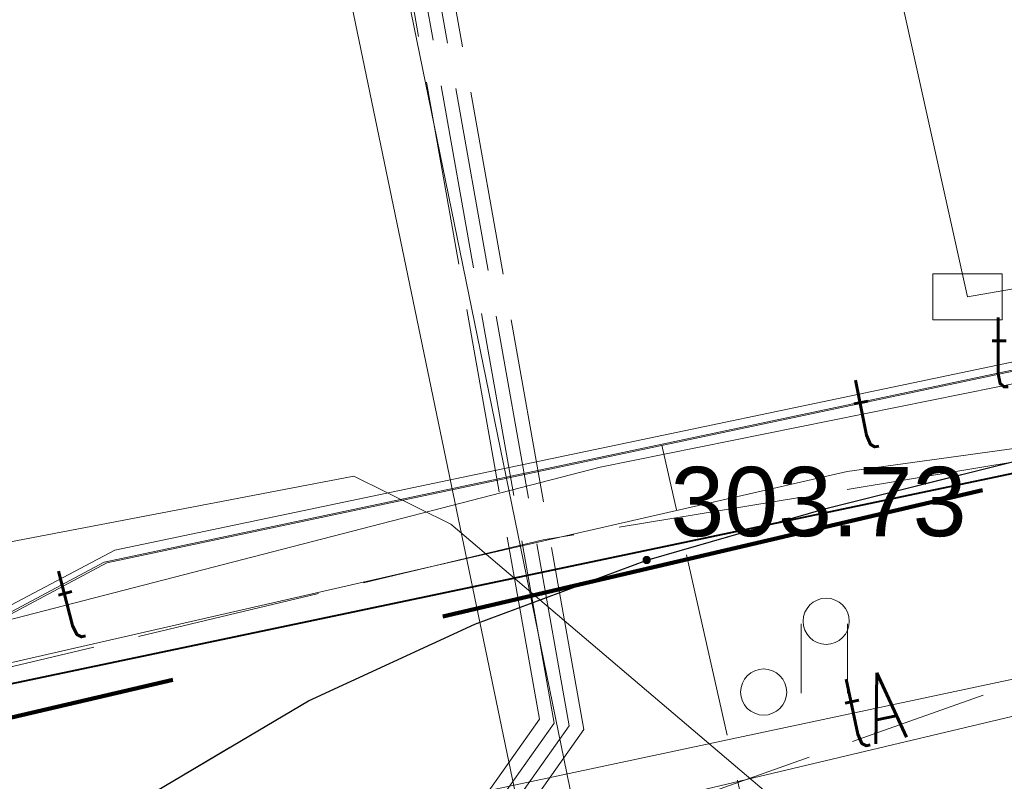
# Model space of a CAD drawing. Header units: metres. Extents: x 6567600 to 13135881, y 5574237 to 11149086.
# Tile 60 of 120: x 6567833 to 6567844, y 5574558 to 5574566. Entities that reach past the tile are written whole.
import ezdxf
from ezdxf.enums import TextEntityAlignment as Align

# ---------------------------------------------------------------- set-up
doc = ezdxf.new("R2010")
doc.units = ezdxf.units.M
for name, pattern in [('zzzxref_260316$0$_MDCP$0$2.0_1.0', [3, 2, -1]), ('zzzxref_260316$0$_MDCP$0$L_0_04', [1.5, 1, -0.5]), ('zzzxref_260316$0$_MDCP$0$L_2_50', [2.5, 2, -0.5]), ('zzzxref_260316$0$_MDCP$1$L_0_06', [2, 1.5, -0.5])]:
    doc.linetypes.add(name, pattern=pattern)
for name, color, linetype, lineweight in [('zzzxref_260316$0$_MDCP$0$GES_InneUrzadzeniaTowarzyszace_P', 7, 'Continuous', 18), ('zzzxref_260316$0$_MDCP$0$GES_PrzewodCieplowniczy', 212, 'Continuous', 18), ('zzzxref_260316$0$_MDCP$0$GES_PrzewodElektroenergetyczny', 1, 'Continuous', 18), ('zzzxref_260316$0$_MDCP$0$GES_PrzewodElektroenergetyczny_Projektowany', 7, 'Continuous', 18), ('zzzxref_260316$0$_MDCP$0$GES_PrzewodKanalizacyjny_Projektowany', 7, 'Continuous', 18), ('zzzxref_260316$0$_MDCP$0$GES_PrzewodTelekomunikacyjny', 30, 'Continuous', 18), ('zzzxref_260316$0$_MDCP$0$KR_ObiektKarto', 7, 'Continuous', 18), ('zzzxref_260316$0$_MDCP$0$MP_LINIE_REGULAC', 135, 'Continuous', 40), ('zzzxref_260316$0$_MDCP$0$OT_Komunikacja', 7, 'Continuous', 18), ('zzzxref_260316$0$_MDCP$0$OT_ZagospodarowanieTerenu', 7, 'Continuous', 18), ('zzzxref_260316$0$_MDCP$0$OTRS', 7, 'Continuous', 13), ('zzzxref_260316$0$_MDCP$0$OTRS_O', 7, 'Continuous', 20), ('zzzxref_260316$0$_MDCP$0$Z_ZAKRES', 214, 'Continuous', 90)]:
    doc.layers.add(name, color=color, linetype=linetype, lineweight=lineweight)
doc.layers.add('zzzxref_260316$0$PR1183 Chorzów Metalowców V09_TT$0$FORMA - Arch 01 - PZT 1 Strefy', color=7, linetype='Continuous')
doc.styles.add('zzzxref_260316$0$$TD_AUDIT_GENERATED_(9E133)', font='simplex.shx')
doc.styles.add('zzzxref_260316$0$$TD_AUDIT_GENERATED_(9E16A)', font='arial.ttf', dxfattribs={"width": 0.9})

# ---------------------------------------------------------------- blocks, each defined once
blk = doc.blocks.new('zzzxref_260316$0$_MDCP$0$OTRS')
at = {"layer": 'zzzxref_260316$0$_MDCP$0$OTRS', "color": 0, "lineweight": -3, "const_width": 0.09}
blk.add_lwpolyline([(-0.045, 0, 1), (0.045, 0, 1)], format="xyb", close=True, dxfattribs=at)
at = {"layer": 'zzzxref_260316$0$_MDCP$0$OTRS_O', "color": 0, "style": 'zzzxref_260316$0$$TD_AUDIT_GENERATED_(9E16A)'}
blk.add_attdef('RZEDNA', (0.514, 0.515), '', height=1.5, dxfattribs=at)
blk = doc.blocks.new('zzzxref_260316$0$_MDCP$0$SUPW_R')
at = {"color": 0, "linetype": 'Continuous', "lineweight": 18, "flags": 128}
blk.add_lwpolyline([(0.75, 0.5), (0.75, -0.5), (-0.75, -0.5), (-0.75, 0.5)], close=True, dxfattribs=at)
blk = doc.blocks.new('zzzxref_260316$0$_MDCP$0$other_SUPP')
at = {"color": 0, "linetype": 'Continuous', "lineweight": 18}
blk.add_circle((0, 0), 0.5, dxfattribs=at)
blk = doc.blocks.new('zzzxref_260316$0$_MDCP$0$OTZT_S')
at = {"color": 0, "linetype": 'Continuous', "lineweight": 18, "flags": 128}
for points in [[(-0.5, -0.75), (-0.5, 0.75)], [(0.5, 0.75), (0.5, -0.75)]]:
    blk.add_lwpolyline(points, dxfattribs=at)
blk = doc.blocks.new('zzzxref_260316')
at = {"layer": 'zzzxref_260316$0$PR1183 Chorzów Metalowców V09_TT$0$FORMA - Arch 01 - PZT 1 Strefy', "linetype": 'Continuous', "lineweight": 0, "true_color": 0x577933}
h = blk.add_hatch(dxfattribs=at)
h.set_pattern_fill('ANSI31', color=77, scale=3, style=0)
h.set_pattern_definition([(45, (0, 1.2501), (-0.265165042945, 0.265165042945), [])])
h.paths.add_polyline_path([(6567829, 5574518.49), (6567842.398, 5574472.369), (6567844.165, 5574472.882), (6567846.931, 5574463.362), (6567846.967, 5574485.722), (6567835.736, 5574537.98), (6567846.642, 5574540.324), (6567844.864, 5574548.6), (6567918.571, 5574564.441), (6567935.605, 5574485.184), (6567930.975, 5574478.018), (6567931.227, 5574476.845), (6567933.57, 5574477.348, 0.216609), (6567938.884, 5574481.335), (6567921.55, 5574569.11), (6567849.267, 5574552.203), (6567830.11, 5574547.72)])
at = {"layer": 'zzzxref_260316$0$_MDCP$0$GES_PrzewodCieplowniczy', "color": 212, "linetype": 'Continuous', "lineweight": 18}
for points in [[(6567835.395, 5574577.254), (6567835.56, 5574576.27), (6567841.12, 5574549.13), (6567842.56, 5574542.47), (6567842.66, 5574541.85), (6567842.59, 5574541.6), (6567842.37, 5574541.42), (6567841.76, 5574541.31), (6567832.56, 5574539.84), (6567831.99, 5574539.72), (6567831.81, 5574539.63), (6567831.65, 5574539.49), (6567831.8, 5574538.65), (6567833.77, 5574527.9), (6567835.97, 5574516.03), (6567836.07, 5574515.32), (6567836.27, 5574514.58), (6567838.64, 5574502.84), (6567840.62, 5574493.53)], [(6567840.21, 5574493.42), (6567838.21, 5574503.22), (6567835.81, 5574514.93), (6567835.68, 5574515.72), (6567835.53, 5574516.45), (6567833.32, 5574528.21), (6567831.32, 5574539.11), (6567831.19, 5574539.86), (6567831.31, 5574540.06), (6567831.53, 5574540.16), (6567832.13, 5574540.28), (6567841.07, 5574541.69), (6567841.7, 5574541.79), (6567841.9, 5574541.97), (6567842.01, 5574542.23), (6567841.92, 5574542.82), (6567840.56, 5574549.05), (6567834.9, 5574576.29), (6567834.74, 5574576.8), (6567834.714, 5574577.126)]]:
    blk.add_lwpolyline(points, dxfattribs=at)
at = {"layer": 'zzzxref_260316$0$_MDCP$0$GES_PrzewodElektroenergetyczny', "color": 1, "linetype": 'Continuous', "lineweight": 18}
for points in [[(6567943.254, 5574582.239), (6567909.127, 5574576.204), (6567889.67, 5574572.763), (6567874.092, 5574569.903), (6567866.549, 5574568.127), (6567863.2, 5574565.721), (6567847.979, 5574563.389), (6567834.386, 5574560.54), (6567829.197, 5574557.801), (6567825.396, 5574554.557), (6567825.286, 5574554.465), (6567823.983, 5574553.351), (6567823.887, 5574553.328), (6567823.56, 5574553.266), (6567822.367, 5574553.026), (6567822.149, 5574553.016), (6567821.707, 5574552.996), (6567817.963, 5574552.826), (6567817.484, 5574552.804), (6567812.181, 5574552.562), (6567800.221, 5574552.715), (6567799.811, 5574552.733), (6567793.499, 5574551.393)], [(6567873.65, 5574564.68), (6567858.185, 5574560.669), (6567842.81, 5574557.22), (6567841.652, 5574557.736), (6567838.02, 5574560.82), (6567836.97, 5574561.34), (6567827.408, 5574559.513), (6567825.24, 5574559.375), (6567823.842, 5574558.387), (6567822.303, 5574556.767), (6567821.25, 5574553.7), (6567820.388, 5574552.522), (6567818.508, 5574550.958), (6567817.589, 5574547.746), (6567816.52, 5574541.4), (6567814.783, 5574530.308), (6567815.18, 5574526.62), (6567815.46, 5574522.32), (6567816.83, 5574517.28), (6567816.455, 5574514.619), (6567815.516, 5574513.797), (6567802.55, 5574511.616)], [(6567838.664, 5574557.463), (6567839.429, 5574557.634), (6567846.812, 5574559.385), (6567851.645, 5574560.446), (6567868.123, 5574564.188), (6567878.034, 5574566.506), (6567891.189, 5574569.42), (6567902.264, 5574571.789), (6567930.529, 5574577.195), (6567943.691, 5574579.824)], [(6567866.79, 5574568.09), (6567866.542, 5574567.987), (6567863.181, 5574565.664), (6567848.2, 5574563.341), (6567834.297, 5574560.402), (6567829.361, 5574557.768), (6567823.918, 5574553.318), (6567821.603, 5574552.908), (6567815.896, 5574552.644), (6567812.008, 5574552.464), (6567799.814, 5574552.707), (6567793.509, 5574551.351)], [(6567825.396, 5574554.557), (6567829.332, 5574557.775), (6567834.269, 5574560.409), (6567848.172, 5574563.348), (6567863.152, 5574565.67), (6567866.512, 5574567.994), (6567866.79, 5574568.09)], [(6567842.31, 5574561.39), (6567850.66, 5574562.54)], [(6567793.654, 5574550.715), (6567800.35, 5574552.06), (6567829.97, 5574558.57), (6567842.31, 5574561.39)]]:
    blk.add_lwpolyline(points, dxfattribs=at)
at = {"layer": 'zzzxref_260316$0$_MDCP$0$GES_PrzewodElektroenergetyczny_Projektowany', "color": 1, "linetype": 'zzzxref_260316$0$_MDCP$0$L_2_50', "lineweight": 18}
for points in [[(6567943.412, 5574581.367), (6567943.17, 5574581.32), (6567913.09, 5574576.12), (6567888.01, 5574572.01), (6567877.14, 5574569.91), (6567875.36, 5574567.7), (6567875.01, 5574566.91), (6567863.39, 5574564.59), (6567846.75, 5574561.93), (6567839.02, 5574560.65), (6567829.79, 5574558.45), (6567816.07, 5574555.81), (6567793.454, 5574551.595)], [(6567846.03, 5574440.28), (6567840.62, 5574462.96), (6567836.09, 5574481.17), (6567835.4, 5574484.61), (6567834.5, 5574491.07), (6567831.87, 5574502.87), (6567831.07, 5574506.14), (6567830, 5574510.85), (6567828.5, 5574518.11), (6567827.96, 5574522.93), (6567827.68, 5574530.33), (6567827.34, 5574535.47), (6567827.44, 5574541.42), (6567831.16, 5574547.14), (6567832.88, 5574549.3), (6567839.46, 5574558.6), (6567836.65, 5574574.42), (6567834.02, 5574575.68), (6567832.567, 5574576.722)], [(6567845.68, 5574439.84), (6567840.19, 5574462.85), (6567835.66, 5574481.07), (6567834.95, 5574484.54), (6567834.05, 5574490.99), (6567831.43, 5574502.77), (6567830.63, 5574506.04), (6567829.56, 5574510.76), (6567828.06, 5574518.04), (6567827.51, 5574522.9), (6567827.23, 5574530.3), (6567826.89, 5574535.46), (6567826.99, 5574541.55), (6567830.8, 5574547.4), (6567832.52, 5574549.58), (6567838.98, 5574558.71), (6567836.25, 5574574.12), (6567833.79, 5574575.29), (6567831.956, 5574576.607)], [(6567845.79, 5574439.99), (6567840.33, 5574462.89), (6567835.8, 5574481.1), (6567835.1, 5574484.56), (6567834.2, 5574491.02), (6567831.58, 5574502.8), (6567830.78, 5574506.07), (6567829.7, 5574510.79), (6567828.21, 5574518.06), (6567827.66, 5574522.91), (6567827.38, 5574530.31), (6567827.04, 5574535.46), (6567827.14, 5574541.51), (6567830.92, 5574547.31), (6567832.64, 5574549.49), (6567839.14, 5574558.67), (6567836.38, 5574574.22), (6567833.87, 5574575.42), (6567832.16, 5574576.645)], [(6567845.91, 5574440.13), (6567840.48, 5574462.92), (6567835.95, 5574481.13), (6567835.25, 5574484.59), (6567834.35, 5574491.04), (6567831.72, 5574502.84), (6567830.92, 5574506.11), (6567829.85, 5574510.82), (6567828.36, 5574518.08), (6567827.81, 5574522.92), (6567827.53, 5574530.32), (6567827.19, 5574535.47), (6567827.29, 5574541.46), (6567831.04, 5574547.22), (6567832.76, 5574549.39), (6567839.3, 5574558.64), (6567836.51, 5574574.32), (6567833.95, 5574575.55), (6567832.368, 5574576.684)]]:
    blk.add_lwpolyline(points, dxfattribs=at)
at = {"layer": 'zzzxref_260316$0$_MDCP$0$GES_PrzewodElektroenergetyczny_Projektowany', "color": 1, "linetype": 'zzzxref_260316$0$_MDCP$0$L_2_50', "lineweight": 18, "flags": 128}
blk.add_lwpolyline([(6567968.757, 5574418.447), (6567965.79, 5574417.788), (6567964.269, 5574419.682), (6567962.444, 5574428.423), (6567960.927, 5574438.382), (6567955.785, 5574440.828), (6567943.735, 5574448.879), (6567937.061, 5574453.287), (6567929.241, 5574458.206), (6567924.301, 5574460.739), (6567918.598, 5574463.02), (6567911.377, 5574464.921), (6567904.643, 5574465.783), (6567895.738, 5574466.364), (6567887.791, 5574468.949), (6567886.282, 5574470.192), (6567885.356, 5574472.785), (6567880.925, 5574493.141), (6567879.016, 5574496.438), (6567878.444, 5574499.11), (6567874.34, 5574499.268), (6567872.908, 5574505.876), (6567870.567, 5574509.67), (6567868.305, 5574511.329), (6567862.172, 5574511.906), (6567852.994, 5574510.772), (6567850.203, 5574522.019), (6567848.1, 5574529.505), (6567843.148, 5574549.062), (6567840.304, 5574561.676)], dxfattribs=at)
at = {"layer": 'zzzxref_260316$0$_MDCP$0$GES_PrzewodKanalizacyjny_Projektowany', "color": 36, "linetype": 'zzzxref_260316$0$_MDCP$1$L_0_06', "lineweight": 18}
blk.add_lwpolyline([(6567802.897, 5574571.142), (6567804.15, 5574570.77), (6567822.57, 5574570.72), (6567823.94, 5574565.73), (6567834.83, 5574555.79), (6567851.21, 5574561.61), (6567874.07, 5574567.2), (6567898.27, 5574572.78), (6567918.59, 5574577.15), (6567936.88, 5574581.42)], dxfattribs=at)
at = {"layer": 'zzzxref_260316$0$_MDCP$0$GES_PrzewodTelekomunikacyjny', "color": 30, "linetype": 'Continuous', "lineweight": 18, "flags": 128}
for points in [[(6567840.706, 5574576.993), (6567841.33, 5574573.551), (6567843.613, 5574563.28), (6567869.778, 5574567.833), (6567886.856, 5574570.805)], [(6567865.525, 5574563.914), (6567846.919, 5574559.742), (6567823.059, 5574554.673), (6567819.6, 5574553.938)], [(6567845.352, 5574562.592), (6567839.637, 5574561.438)], [(6567839.637, 5574561.438), (6567828.143, 5574558.47)]]:
    blk.add_lwpolyline(points, dxfattribs=at)
at = {"layer": 'zzzxref_260316$0$_MDCP$0$MP_LINIE_REGULAC', "linetype": 'Continuous'}
blk.add_lwpolyline([(6567822.725, 5574553.2), (6567826.384, 5574557.65), (6567847.196, 5574562.02), (6567843.244, 5574578.73)], dxfattribs=at)
at = {"layer": 'zzzxref_260316$0$_MDCP$0$OT_Komunikacja', "color": 7, "linetype": 'Continuous', "lineweight": 25, "flags": 128}
blk.add_lwpolyline([(6567824.95, 5574522.44), (6567824.5, 5574526.43), (6567824.25, 5574529.43), (6567824.08, 5574532.42), (6567824.01, 5574536.4), (6567824.25, 5574539.41), (6567825.44, 5574545.29), (6567826.09, 5574547.18), (6567826.92, 5574548.98), (6567827.87, 5574550.71), (6567829, 5574552.37), (6567830.23, 5574553.94), (6567831.64, 5574555.37), (6567833.15, 5574556.73), (6567834.74, 5574557.88), (6567836.48, 5574558.91), (6567838.28, 5574559.74), (6567840.14, 5574560.43), (6567842.08, 5574560.99), (6567847.84, 5574562.43), (6567850.42, 5574563.07), (6567851, 5574562.82), (6567857.08, 5574558.64), (6567878.36, 5574563.51)], dxfattribs=at)
at = {"layer": 'zzzxref_260316$0$_MDCP$0$OT_Komunikacja', "color": 7, "linetype": 'zzzxref_260316$0$_MDCP$1$L_0_06', "lineweight": 18}
blk.add_lwpolyline([(6567850.42, 5574563.07), (6567847.84, 5574562.43), (6567842.08, 5574560.99), (6567840.14, 5574560.43), (6567838.28, 5574559.74), (6567836.48, 5574558.91), (6567834.74, 5574557.88), (6567833.15, 5574556.73), (6567831.64, 5574555.37), (6567830.23, 5574553.94), (6567829, 5574552.37), (6567807.49, 5574557.68)], dxfattribs=at)
at = {"layer": 'zzzxref_260316$0$_MDCP$0$OT_ZagospodarowanieTerenu', "color": 7, "linetype": 'zzzxref_260316$0$_MDCP$0$L_0_04', "lineweight": 18, "flags": 128}
blk.add_lwpolyline([(6567847.84, 5574562.43), (6567849.24, 5574556.86), (6567829, 5574552.37), (6567830.23, 5574553.94), (6567831.64, 5574555.37), (6567833.15, 5574556.73), (6567834.74, 5574557.88), (6567836.48, 5574558.91), (6567838.28, 5574559.74), (6567840.14, 5574560.43), (6567842.08, 5574560.99)], close=True, dxfattribs=at)
at = {"layer": 'zzzxref_260316$0$_MDCP$0$Z_ZAKRES', "linetype": 'zzzxref_260316$0$_MDCP$0$2.0_1.0', "lineweight": 140, "ltscale": 3}
blk.add_lwpolyline([(6567820.407, 5574555.719), (6567847.232, 5574561.997), (6567929.356, 5574581.206), (6567956.443, 5574443.911), (6567955.827, 5574425.481), (6567951.015, 5574407.07), (6567933.777, 5574381.866), (6567907.312, 5574367.318), (6567855.739, 5574355.65), (6567852.582, 5574378.747), (6567848.105, 5574411.572), (6567841.693, 5574438.994), (6567818.946, 5574517.253)], close=True, dxfattribs=at)
at = {"layer": 'zzzxref_260316$0$_MDCP$0$GES_InneUrzadzeniaTowarzyszace_P', "linetype": 'Continuous', "xscale": 0.5, "yscale": 0.5, "zscale": 0.5}
for name, p in [('zzzxref_260316$0$_MDCP$0$SUPW_R', (6567843.613, 5574563.28)), ('zzzxref_260316$0$_MDCP$0$other_SUPP', (6567842.083, 5574559.77)), ('zzzxref_260316$0$_MDCP$0$other_SUPP', (6567841.406, 5574559.005))]:
    blk.add_blockref(name, p, dxfattribs=at)
at = {"layer": 'zzzxref_260316$0$_MDCP$0$KR_ObiektKarto', "linetype": 'Continuous', "xscale": 0.5, "yscale": 0.5, "zscale": 0.5}
blk.add_blockref('zzzxref_260316$0$_MDCP$0$OTZT_S', (6567842.062, 5574559.367), dxfattribs=at)
at = {"layer": 'zzzxref_260316$0$_MDCP$0$OTRS', "xscale": 0.5, "yscale": 0.5, "zscale": 0.5}
blk.add_blockref('zzzxref_260316$0$_MDCP$0$OTRS', (6567840.14, 5574560.433, 303.734), dxfattribs=at).add_auto_attribs({'RZEDNA': '303.73'})
at = {"layer": 'zzzxref_260316$0$_MDCP$0$GES_InneUrzadzeniaTowarzyszace_P', "color": 7, "lineweight": 15, "style": 'zzzxref_260316$0$$TD_AUDIT_GENERATED_(9E133)', "width": 0.66}
blk.add_text('t', height=0.75, dxfattribs=at).set_placement((6567843.838, 5574563.055), align=Align.TOP_LEFT)
at = {"layer": 'zzzxref_260316$0$_MDCP$0$GES_PrzewodTelekomunikacyjny', "color": 30, "lineweight": 15, "style": 'zzzxref_260316$0$$TD_AUDIT_GENERATED_(9E133)', "width": 0.66}
for s, rotation, p in [('t', -348.6, (6567842.495, 5574562.015)), ('t', -345.5, (6567833.89, 5574559.954)), ('tA', -348, (6567842.585, 5574558.821))]:
    blk.add_text(s, height=0.75, rotation=rotation, dxfattribs=at).set_placement(p, align=Align.MIDDLE_CENTER)

msp = doc.modelspace()

# ---------------------------------------------------------------- block references
at = {"ltscale": 0.5}
msp.add_blockref('zzzxref_260316', (0, 0), dxfattribs=at)

doc.saveas('drawing.dxf')
